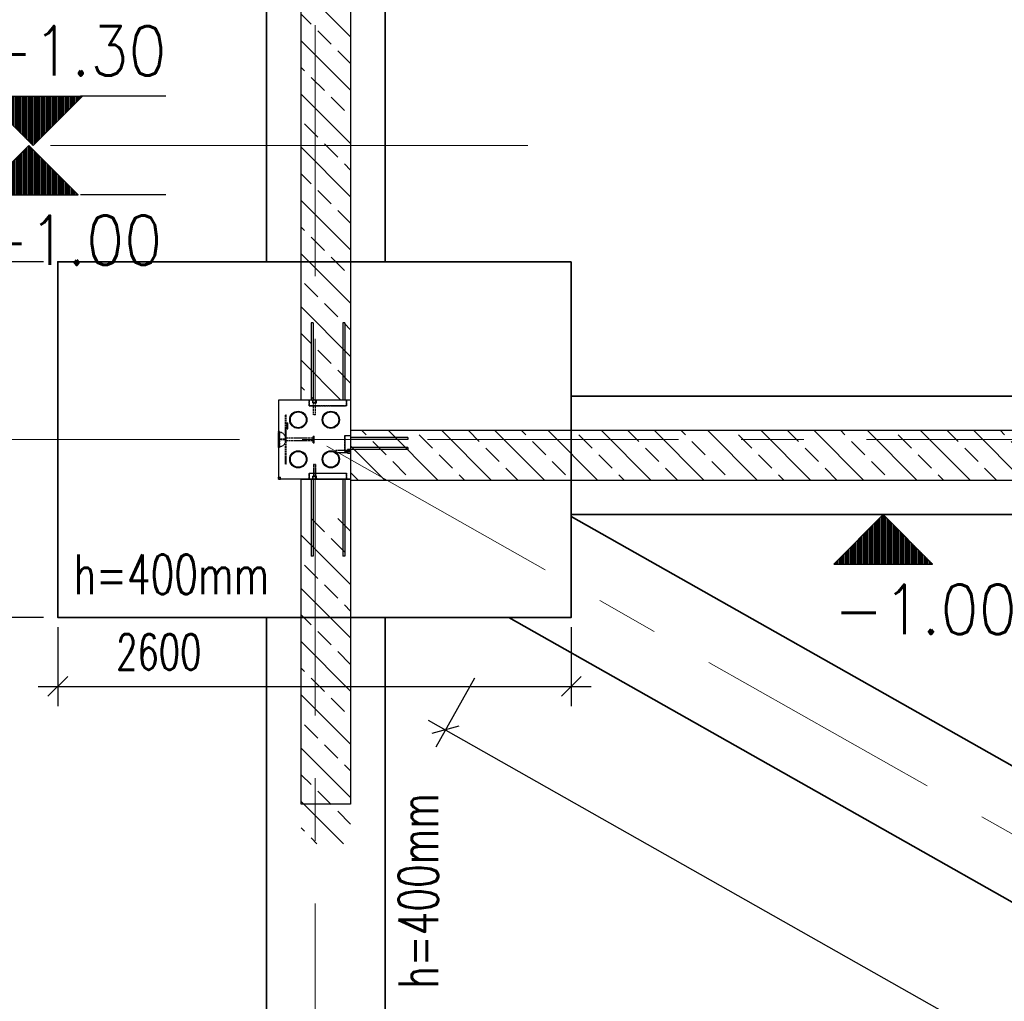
# Model space of a CAD drawing. Header units: millimetres. Extents: x 6071355 to 6728188, y -31956 to 56387.
# Tile 31 of 59: x 6083591 to 6088576, y 36840 to 41807. Entities that reach past the tile are written whole.
import ezdxf

# ---------------------------------------------------------------- set-up
doc = ezdxf.new("R2010")
doc.units = ezdxf.units.MM
doc.header["$MEASUREMENT"] = 0
doc.linetypes.add('DXK_LINE_DOT2', pattern=[3.9198, 1.9599, -1.9599])
doc.linetypes.add('Grid Line', pattern=[2222.5, 1270, -317.5, 317.5, -317.5])
doc.layers.add('A_wymiary', color=7, linetype='Continuous', lineweight=15, true_color=0x848484)
for name, color, linetype in [('BZ_kot', 7, 'Continuous'), ('BZ_MUR_FUND', 8, 'Continuous'), ('BZ_ŚCIANA.ŻELB', 5, 'Continuous'), ('ELEMENTY', 7, 'Continuous')]:
    doc.layers.add(name, color=color, linetype=linetype)
doc.layers.add('M_ŁAWY', color=3, linetype='Continuous', lineweight=35)
doc.layers.add('Standard 1350-A_01-RZUT PARTERU LUSTRO2_28_Nowe_MODO_A1_osie-1_Nr_pióra__7_Nr_pióra__7_Nr_pióra__7', color=7, linetype='Continuous', lineweight=18)
doc.styles.add('ROMANS', font='romans.shx', dxfattribs={"width": 0.8})
doc.styles.add('wymiar', font='romans.shx', dxfattribs={"width": 0.7})
doc.dimstyles.new('AB_100mm', dxfattribs={"dimscale": 100, "dimtxt": 1.8, "dimasz": 1, "dimexe": 1, "dimexo": 0, "dimtad": 1, "dimrnd": 1, "dimtxsty": 'wymiar', "dimblk": 'OBLIQUE', "dimcen": 2.5, "dimdle": 1, "dimclrd": 4, "dimclre": 4, "dimclrt": 3, "dimadec": 0, "dimazin": 0, "dimtfac": 1, "dimtix": 1, "dimtmove": 2, "dimatfit": 3, "dimfxl": 3, "dimfxlon": 1, "dimarcsym": 0})

# ---------------------------------------------------------------- blocks, each defined once
blk = doc.blocks.new('Part-86624973-72577 - 1482')
at = {"layer": 'ELEMENTY', "color": 2, "linetype": 'Continuous'}
for p, q in [((16570.1, 37355), (16570.1, 37720)), ((16570.1, 37720), (16970.1, 37720)), ((16970.1, 37355), (16970.1, 37720)), ((16570.1, 37355), (16970.1, 37355))]:
    blk.add_line(p, q, dxfattribs=at)
blk = doc.blocks.new('Part-86624973-73021 - 1482')
at = {"layer": 'ELEMENTY', "color": 1, "linetype": 'DXK_LINE_DOT2'}
for p, q in [((16970.1, 37720), (16960.1, 37720)), ((16960.1, 37720), (16960.1, 37710)), ((16970.1, 37710), (16960.1, 37710)), ((16970.1, 37720), (16970.1, 37710))]:
    blk.add_line(p, q, dxfattribs=at)
blk = doc.blocks.new('ReinforcementGroup-86624973-73029 - 1482')
at = {"layer": 'ELEMENTY', "color": 1, "linetype": 'Continuous'}
for p, q in [((16970.1, 37555), (17360.1, 37555)), ((16970.1, 37555), (17360.1, 37555)), ((16970.1, 37555), (17360.1, 37555)), ((16970.1, 37555), (17360.1, 37555)), ((16970.1, 37555), (17360.1, 37555)), ((16970.1, 37545), (17360.1, 37545)), ((16970.1, 37545), (17360.1, 37545)), ((16970.1, 37545), (17360.1, 37545)), ((16970.1, 37545), (17360.1, 37545)), ((16970.1, 37545), (17360.1, 37545)), ((17360.1, 37545), (17360.1, 37555)), ((17360.1, 37545), (17360.1, 37555)), ((17360.1, 37545), (17360.1, 37555)), ((17360.1, 37545), (17360.1, 37555)), ((17360.1, 37545), (17360.1, 37555)), ((16970.1, 37395), (17360.1, 37395)), ((16970.1, 37395), (17360.1, 37395)), ((16970.1, 37395), (17360.1, 37395)), ((16970.1, 37395), (17360.1, 37395)), ((16970.1, 37395), (17360.1, 37395)), ((17360.1, 37385), (17360.1, 37395)), ((17360.1, 37385), (17360.1, 37395)), ((17360.1, 37385), (17360.1, 37395)), ((17360.1, 37385), (17360.1, 37395)), ((17360.1, 37385), (17360.1, 37395)), ((16970.1, 37385), (17360.1, 37385)), ((16970.1, 37385), (17360.1, 37385)), ((16970.1, 37385), (17360.1, 37385)), ((16970.1, 37385), (17360.1, 37385)), ((16970.1, 37385), (17360.1, 37385))]:
    blk.add_line(p, q, dxfattribs=at)
blk = doc.blocks.new('Part-86624973-73024 - 1482')
at = {"layer": 'ELEMENTY', "color": 2, "linetype": 'Continuous'}
for p, q in [((16816.9, 37355), (16816.9, 37356)), ((16816.9, 37356), (16820.9, 37356)), ((16821.9, 37355), (16816.9, 37355)), ((16820.9, 37356), (16820.9, 37370)), ((16820.9, 37370), (16839.4, 37370)), ((16838.4, 37369), (16821.9, 37369)), ((16821.9, 37369), (16821.9, 37355)), ((16838.4, 37355), (16838.4, 37369)), ((16838.4, 37355), (16843.4, 37355)), ((16839.4, 37370), (16839.4, 37356)), ((16839.4, 37356), (16843.4, 37356)), ((16843.4, 37355), (16843.4, 37356))]:
    blk.add_line(p, q, dxfattribs=at)
blk = doc.blocks.new('Part-86624973-72886 - 1482')
at = {"layer": 'ELEMENTY', "color": 2, "linetype": 'Continuous'}
for radius, start, end in [(43.5, 22.5, 202.5), (40, 337.5, 157.5), (43.5, 202.5, 22.5), (40, 157.5, 337.5)]:
    blk.add_arc((16670.1, 37455), radius, start, end, dxfattribs=at)
blk = doc.blocks.new('Part-86624973-73032 - 1482')
at = {"layer": 'ELEMENTY', "color": 2, "linetype": 'Continuous'}
for p, q in [((16955.1, 37528.3), (16955.1, 37546.8)), ((16955.1, 37546.8), (16969.1, 37546.8)), ((16970.1, 37545.8), (16956.1, 37545.8)), ((16956.1, 37545.8), (16956.1, 37529.3)), ((16970.1, 37550.8), (16969.1, 37550.8)), ((16969.1, 37550.8), (16969.1, 37546.8)), ((16970.1, 37550.8), (16970.1, 37545.8)), ((16969.1, 37528.3), (16955.1, 37528.3)), ((16956.1, 37529.3), (16970.1, 37529.3)), ((16969.1, 37524.3), (16969.1, 37528.3)), ((16970.1, 37524.3), (16969.1, 37524.3)), ((16970.1, 37529.3), (16970.1, 37524.3))]:
    blk.add_line(p, q, dxfattribs=at)
blk = doc.blocks.new('Part-86624973-73028 - 1482')
at = {"layer": 'ELEMENTY', "color": 1, "linetype": 'DXK_LINE_DOT2'}
for p, q in [((16940.1, 37565), (16940.1, 37375)), ((16970.1, 37565), (16940.1, 37565)), ((16941.1, 37376), (16941.1, 37564)), ((16941.1, 37564), (16970.1, 37564)), ((16970.1, 37564), (16970.1, 37565)), ((16940.1, 37375), (16970.1, 37375)), ((16970.1, 37376), (16941.1, 37376)), ((16970.1, 37375), (16970.1, 37376))]:
    blk.add_line(p, q, dxfattribs=at)
blk = doc.blocks.new('Part-86624973-72885 - 1482')
at = {"layer": 'ELEMENTY', "color": 2, "linetype": 'Continuous'}
for radius, start, end in [(43.5, 22.5, 202.5), (40, 337.5, 157.5), (43.5, 202.5, 22.5), (40, 157.5, 337.5)]:
    blk.add_arc((16870.1, 37455), radius, start, end, dxfattribs=at)
blk = doc.blocks.new('Part-86624973-73022 - 1482')
at = {"layer": 'ELEMENTY', "color": 1, "linetype": 'DXK_LINE_DOT2'}
for p, q in [((16830.1, 37385), (16750.1, 37385)), ((16750.1, 37385), (16750.1, 37355)), ((16750.1, 37355), (16751.1, 37355)), ((16751.1, 37355), (16751.1, 37384)), ((16751.1, 37384), (16829.1, 37384)), ((16829.1, 37384), (16829.1, 37355)), ((16829.1, 37355), (16830.1, 37355)), ((16830.1, 37355), (16830.1, 37385))]:
    blk.add_line(p, q, dxfattribs=at)
blk = doc.blocks.new('Part-86624973-72887 - 1482')
at = {"layer": 'ELEMENTY', "color": 2, "linetype": 'Continuous'}
for radius, start, end in [(43.5, 22.5, 202.5), (40, 337.5, 157.5), (43.5, 202.5, 22.5), (40, 157.5, 337.5)]:
    blk.add_arc((16670.1, 37620), radius, start, end, dxfattribs=at)
blk = doc.blocks.new('Part-86624973-72888 - 1482')
at = {"layer": 'ELEMENTY', "color": 2, "linetype": 'Continuous'}
for radius, start, end in [(43.5, 22.5, 202.5), (40, 337.5, 157.5), (43.5, 202.5, 22.5), (40, 157.5, 337.5)]:
    blk.add_arc((16870.1, 37620), radius, start, end, dxfattribs=at)
blk = doc.blocks.new('Part-86624973-73026 - 1482')
at = {"layer": 'ELEMENTY', "color": 1, "linetype": 'DXK_LINE_DOT2'}
for p, q in [((16835.6, 37430), (16824.6, 37430)), ((16824.6, 37430), (16824.6, 37370)), ((16835.6, 37430), (16835.6, 37370)), ((16835.6, 37370), (16824.6, 37370))]:
    blk.add_line(p, q, dxfattribs=at)
blk = doc.blocks.new('Part-86624973-73036 - 1482')
at = {"layer": 'ELEMENTY', "color": 2, "linetype": 'Continuous'}
for p, q in [((16570.1, 37545.8), (16570.1, 37550.8)), ((16570.1, 37550.8), (16571.1, 37550.8)), ((16584.1, 37545.8), (16570.1, 37545.8)), ((16571.1, 37550.8), (16571.1, 37546.8)), ((16571.1, 37546.8), (16585.1, 37546.8)), ((16584.1, 37529.3), (16584.1, 37545.8)), ((16585.1, 37546.8), (16585.1, 37528.3)), ((16570.1, 37524.3), (16570.1, 37529.3)), ((16570.1, 37529.3), (16584.1, 37529.3)), ((16571.1, 37524.3), (16570.1, 37524.3)), ((16585.1, 37528.3), (16571.1, 37528.3)), ((16571.1, 37524.3), (16571.1, 37528.3))]:
    blk.add_line(p, q, dxfattribs=at)
blk = doc.blocks.new('Part-86624973-73034 - 1482')
at = {"layer": 'ELEMENTY', "color": 1, "linetype": 'DXK_LINE_DOT2'}
for p, q in [((16895.1, 37543), (16895.1, 37532)), ((16895.1, 37543), (16955.1, 37543)), ((16955.1, 37543), (16955.1, 37532)), ((16895.1, 37532), (16955.1, 37532))]:
    blk.add_line(p, q, dxfattribs=at)
blk = doc.blocks.new('Part-86624973-73038 - 1482')
at = {"layer": 'ELEMENTY', "color": 1, "linetype": 'DXK_LINE_DOT2'}
for p, q in [((16645.1, 37543), (16585.1, 37543)), ((16585.1, 37532), (16585.1, 37543)), ((16645.1, 37532), (16645.1, 37543)), ((16645.1, 37532), (16585.1, 37532))]:
    blk.add_line(p, q, dxfattribs=at)
blk = doc.blocks.new('Part-86624973-73020 - 1482')
at = {"layer": 'ELEMENTY', "color": 1, "linetype": 'DXK_LINE_DOT2'}
for p, q in [((16732.9, 37712.4), (16732.1, 37720)), ((16808.1, 37720), (16732.1, 37720)), ((16735.3, 37704.8), (16732.9, 37712.4)), ((16734.7, 37712.4), (16734, 37720)), ((16739.7, 37697.2), (16735.3, 37704.8)), ((16740, 37712.4), (16739.4, 37720)), ((16747.3, 37689.6), (16739.7, 37697.2)), ((16747.3, 37689.6), (16753.6, 37685.8)), ((16748.3, 37712.4), (16747.8, 37720)), ((16758.6, 37712.4), (16758.4, 37720)), ((16770.1, 37712.4), (16770.1, 37720)), ((16781.7, 37712.4), (16781.9, 37720)), ((16786.7, 37685.8), (16792.9, 37689.6)), ((16792, 37712.4), (16792.5, 37720)), ((16792.9, 37689.6), (16800.5, 37697.2)), ((16800.3, 37712.4), (16800.9, 37720)), ((16800.5, 37697.2), (16805, 37704.8)), ((16805, 37704.8), (16807.4, 37712.4)), ((16805.6, 37712.4), (16806.3, 37720)), ((16807.4, 37712.4), (16808.1, 37720)), ((16753.6, 37685.8), (16759.5, 37683.5)), ((16759.5, 37683.5), (16763.1, 37682.9)), ((16763.1, 37545), (16763.1, 37682.9)), ((16777.1, 37682.9), (16780.8, 37683.5)), ((16777.1, 37545), (16777.1, 37682.9)), ((16780.8, 37683.5), (16786.7, 37685.8)), ((16787.6, 37545), (16752.6, 37545)), ((16752.6, 37545), (16752.6, 37539)), ((16786.6, 37539), (16752.6, 37539)), ((16787.4, 37539), (16786.6, 37539)), ((16787.6, 37539), (16787.4, 37539)), ((16787.6, 37545), (16787.6, 37539))]:
    blk.add_line(p, q, dxfattribs=at)
blk = doc.blocks.new('ReinforcementGroup-86624973-73023 - 1482')
at = {"layer": 'ELEMENTY', "color": 1, "linetype": 'Continuous'}
for p, q in [((16760.1, 37065), (16760.1, 37355)), ((16760.1, 37065), (16760.1, 37355)), ((16760.1, 37065), (16760.1, 37355)), ((16760.1, 37065), (16760.1, 37355)), ((16760.1, 37065), (16760.1, 37355)), ((16770.1, 37065), (16770.1, 37355)), ((16770.1, 37065), (16770.1, 37355)), ((16770.1, 37065), (16770.1, 37355)), ((16770.1, 37065), (16770.1, 37355)), ((16770.1, 37065), (16770.1, 37355)), ((16810.1, 37065), (16810.1, 37355)), ((16810.1, 37065), (16810.1, 37355)), ((16810.1, 37065), (16810.1, 37355)), ((16810.1, 37065), (16810.1, 37355)), ((16810.1, 37065), (16810.1, 37355)), ((16820.1, 37065), (16820.1, 37355)), ((16820.1, 37065), (16820.1, 37355)), ((16820.1, 37065), (16820.1, 37355)), ((16820.1, 37065), (16820.1, 37355)), ((16820.1, 37065), (16820.1, 37355)), ((16760.1, 37065), (16770.1, 37065)), ((16760.1, 37065), (16770.1, 37065)), ((16760.1, 37065), (16770.1, 37065)), ((16760.1, 37065), (16770.1, 37065)), ((16760.1, 37065), (16770.1, 37065)), ((16810.1, 37065), (16820.1, 37065)), ((16810.1, 37065), (16820.1, 37065)), ((16810.1, 37065), (16820.1, 37065)), ((16810.1, 37065), (16820.1, 37065)), ((16810.1, 37065), (16820.1, 37065))]:
    blk.add_line(p, q, dxfattribs=at)
blk = doc.blocks.new('Part-86624973-73025 - 1482')
at = {"layer": 'ELEMENTY', "color": 1, "linetype": 'DXK_LINE_DOT2'}
for p, q in [((16835.6, 37430), (16824.6, 37430)), ((16824.6, 37430), (16824.6, 37370)), ((16835.6, 37430), (16835.6, 37370)), ((16835.6, 37370), (16824.6, 37370))]:
    blk.add_line(p, q, dxfattribs=at)
blk = doc.blocks.new('Part-86624973-73027 - 1482')
at = {"layer": 'ELEMENTY', "color": 1, "linetype": 'DXK_LINE_DOT2'}
for p, q in [((16835.6, 37430), (16824.6, 37430)), ((16824.6, 37430), (16824.6, 37370)), ((16835.6, 37430), (16835.6, 37370)), ((16835.6, 37370), (16824.6, 37370))]:
    blk.add_line(p, q, dxfattribs=at)
blk = doc.blocks.new('Part-86624973-73030 - 1482')
at = {"layer": 'ELEMENTY', "color": 1, "linetype": 'DXK_LINE_DOT2'}
for p, q in [((16600.1, 37565), (16570.1, 37565)), ((16570.1, 37565), (16570.1, 37564)), ((16570.1, 37564), (16599.1, 37564)), ((16599.1, 37564), (16599.1, 37376)), ((16600.1, 37375), (16600.1, 37565)), ((16599.1, 37376), (16570.1, 37376)), ((16570.1, 37376), (16570.1, 37375)), ((16570.1, 37375), (16600.1, 37375))]:
    blk.add_line(p, q, dxfattribs=at)
blk = doc.blocks.new('ReinforcementGroup-86624973-73031 - 1482')
at = {"layer": 'ELEMENTY', "color": 1, "linetype": 'Continuous'}
for p, q in [((16180.1, 37545), (16180.1, 37555)), ((16180.1, 37555), (16570.1, 37555)), ((16180.1, 37545), (16180.1, 37555)), ((16180.1, 37555), (16570.1, 37555)), ((16180.1, 37545), (16180.1, 37555)), ((16180.1, 37555), (16570.1, 37555)), ((16180.1, 37545), (16180.1, 37555)), ((16180.1, 37555), (16570.1, 37555)), ((16180.1, 37545), (16180.1, 37555)), ((16180.1, 37555), (16570.1, 37555)), ((16180.1, 37545), (16570.1, 37545)), ((16180.1, 37545), (16570.1, 37545)), ((16180.1, 37545), (16570.1, 37545)), ((16180.1, 37545), (16570.1, 37545)), ((16180.1, 37545), (16570.1, 37545)), ((16180.1, 37385), (16180.1, 37395)), ((16180.1, 37395), (16570.1, 37395)), ((16180.1, 37385), (16180.1, 37395)), ((16180.1, 37395), (16570.1, 37395)), ((16180.1, 37385), (16180.1, 37395)), ((16180.1, 37395), (16570.1, 37395)), ((16180.1, 37385), (16180.1, 37395)), ((16180.1, 37395), (16570.1, 37395)), ((16180.1, 37385), (16180.1, 37395)), ((16180.1, 37395), (16570.1, 37395)), ((16180.1, 37385), (16570.1, 37385)), ((16180.1, 37385), (16570.1, 37385)), ((16180.1, 37385), (16570.1, 37385)), ((16180.1, 37385), (16570.1, 37385)), ((16180.1, 37385), (16570.1, 37385))]:
    blk.add_line(p, q, dxfattribs=at)
blk = doc.blocks.new('Part-86624973-73033 - 1482')
at = {"layer": 'ELEMENTY', "color": 1, "linetype": 'DXK_LINE_DOT2'}
for p, q in [((16895.1, 37543), (16895.1, 37532)), ((16895.1, 37543), (16955.1, 37543)), ((16955.1, 37543), (16955.1, 37532)), ((16895.1, 37532), (16955.1, 37532))]:
    blk.add_line(p, q, dxfattribs=at)
blk = doc.blocks.new('Part-86624973-73035 - 1482')
at = {"layer": 'ELEMENTY', "color": 1, "linetype": 'DXK_LINE_DOT2'}
for p, q in [((16895.1, 37543), (16895.1, 37532)), ((16895.1, 37543), (16955.1, 37543)), ((16955.1, 37543), (16955.1, 37532)), ((16895.1, 37532), (16955.1, 37532))]:
    blk.add_line(p, q, dxfattribs=at)
blk = doc.blocks.new('Part-86624973-73037 - 1482')
at = {"layer": 'ELEMENTY', "color": 1, "linetype": 'DXK_LINE_DOT2'}
for p, q in [((16645.1, 37543), (16585.1, 37543)), ((16585.1, 37532), (16585.1, 37543)), ((16645.1, 37532), (16645.1, 37543)), ((16645.1, 37532), (16585.1, 37532))]:
    blk.add_line(p, q, dxfattribs=at)
blk = doc.blocks.new('Part-86624973-73039 - 1482')
at = {"layer": 'ELEMENTY', "color": 1, "linetype": 'DXK_LINE_DOT2'}
for p, q in [((16645.1, 37543), (16585.1, 37543)), ((16585.1, 37532), (16585.1, 37543)), ((16645.1, 37532), (16645.1, 37543)), ((16645.1, 37532), (16585.1, 37532))]:
    blk.add_line(p, q, dxfattribs=at)
blk = doc.blocks.new('Part-86624973-73040 - 1482')
at = {"layer": 'ELEMENTY', "color": 1, "linetype": 'DXK_LINE_DOT2'}
for p, q in [((16810.1, 37720), (16730.1, 37720)), ((16730.1, 37715), (16730.1, 37720)), ((16810.1, 37715), (16730.1, 37715)), ((16810.1, 37715), (16810.1, 37720))]:
    blk.add_line(p, q, dxfattribs=at)
blk = doc.blocks.new('Part-86624973-73041 - 1482')
at = {"layer": 'ELEMENTY', "color": 1, "linetype": 'DXK_LINE_DOT2'}
for p, q in [((16768.1, 37685), (16768.1, 37715)), ((16768.1, 37715), (16772.1, 37715)), ((16772.1, 37685), (16772.1, 37715)), ((16768.1, 37685), (16772.1, 37685))]:
    blk.add_line(p, q, dxfattribs=at)
blk = doc.blocks.new('Part-86624973-73042 - 1482')
at = {"layer": 'ELEMENTY', "color": 1, "linetype": 'DXK_LINE_DOT2'}
for p, q in [((16895.1, 37685), (16645.1, 37685)), ((16645.1, 37681), (16645.1, 37685)), ((16895.1, 37681), (16645.1, 37681)), ((16895.1, 37681), (16895.1, 37685))]:
    blk.add_line(p, q, dxfattribs=at)
blk = doc.blocks.new('Part-86624973-73043 - 1482')
at = {"layer": 'ELEMENTY', "color": 2, "linetype": 'Continuous'}
for p, q in [((16715.1, 37676), (16685.1, 37676)), ((16685.1, 37676), (16685.1, 37672)), ((16715.1, 37672), (16685.1, 37672)), ((16715.1, 37676), (16715.1, 37672))]:
    blk.add_line(p, q, dxfattribs=at)
blk = doc.blocks.new('*X8950')
at = {"color": 0}
for p, q in [((-40, 242.79), (-40, 243.47)), ((-39, 241.79), (-39, 243.47)), ((-38, 240.79), (-38, 243.47)), ((-37, 239.79), (-37, 243.47)), ((-36, 238.79), (-36, 243.47)), ((-35, 237.79), (-35, 243.47)), ((-34, 236.79), (-34, 243.47)), ((-33, 235.79), (-33, 243.47)), ((-32, 234.79), (-32, 243.47)), ((-31, 233.79), (-31, 243.47)), ((-30, 232.79), (-30, 243.47)), ((-29, 231.79), (-29, 243.47)), ((-28, 230.79), (-28, 243.47)), ((-27, 229.79), (-27, 243.47)), ((-26, 228.79), (-26, 243.47)), ((-25, 227.79), (-25, 243.47)), ((-24, 226.79), (-24, 243.47)), ((-23, 225.79), (-23, 243.47)), ((-22, 224.79), (-22, 243.47)), ((-21, 223.79), (-21, 243.47)), ((-20, 222.79), (-20, 243.47)), ((-19, 221.79), (-19, 243.47)), ((-18, 220.79), (-18, 243.47)), ((-17, 219.79), (-17, 243.47)), ((-16, 218.79), (-16, 243.47)), ((-15, 217.79), (-15, 243.47)), ((-14, 216.79), (-14, 243.47)), ((-13, 215.79), (-13, 243.47)), ((-12, 214.79), (-12, 243.47)), ((-11, 213.79), (-11, 243.47)), ((-10, 212.79), (-10, 243.47)), ((-9, 211.79), (-9, 243.47)), ((-8, 210.79), (-8, 243.47)), ((-7, 209.79), (-7, 243.47)), ((-6, 208.79), (-6, 243.47)), ((-5, 209.16), (-5, 243.47)), ((-4, 210.16), (-4, 243.47)), ((-3, 211.16), (-3, 243.47)), ((-2, 212.16), (-2, 243.47)), ((-1, 213.16), (-1, 243.47)), ((0, 214.16), (0, 243.47)), ((1, 215.16), (1, 243.47)), ((2, 216.16), (2, 243.47)), ((3, 217.16), (3, 243.47)), ((4, 218.16), (4, 243.47)), ((5, 219.16), (5, 243.47)), ((6, 220.16), (6, 243.47)), ((7, 221.16), (7, 243.47)), ((8, 222.16), (8, 243.47)), ((9, 223.16), (9, 243.47)), ((10, 224.16), (10, 243.47)), ((11, 225.16), (11, 243.47)), ((12, 226.16), (12, 243.47)), ((13, 227.16), (13, 243.47)), ((14, 228.16), (14, 243.47)), ((15, 229.16), (15, 243.47)), ((16, 230.16), (16, 243.47)), ((17, 231.16), (17, 243.47)), ((18, 232.16), (18, 243.47)), ((19, 233.16), (19, 243.47)), ((20, 234.16), (20, 243.47)), ((21, 235.16), (21, 243.47)), ((22, 236.16), (22, 243.47)), ((23, 237.16), (23, 243.47)), ((24, 238.16), (24, 243.47)), ((25, 239.16), (25, 243.47)), ((26, 240.16), (26, 243.47)), ((27, 241.16), (27, 243.47)), ((28, 242.16), (28, 243.47)), ((29, 243.16), (29, 243.47))]:
    blk.add_line(p, q, dxfattribs=at)
blk = doc.blocks.new('EKOT2')
blk.add_lwpolyline([(-35, 35), (35, 35), (0, 0)], close=True)
blk.add_blockref('*X8950', (5.68, -208.47))
at = {"style": 'ROMANS', "width": 0.9}
blk.add_attdef('POZIOM', (-35, 49.57), '', height=35, dxfattribs=at)
blk = doc.blocks.new('_Oblique')
at = {"color": 0, "linetype": 'ByBlock', "lineweight": -2}
blk.add_line((-0.5, -0.5), (0.5, 0.5), dxfattribs=at)
blk = doc.blocks.new('*D12714')
at = {"layer": 'A_wymiary', "color": 4, "lineweight": -2}
for p, q in [((6082849, 44832.8), (6082849, 39582.8)), ((6083149, 44732.8), (6082749, 44732.8)), ((6083149, 39682.8), (6082749, 39682.8))]:
    blk.add_line(p, q, dxfattribs=at)
at = {"layer": 'Defpoints', "color": 0}
for p in [(6083201.4, 44732.8), (6082849, 39682.8), (6083783.9, 39682.8)]:
    blk.add_point(p, dxfattribs=at)
at = {"layer": 'A_wymiary', "color": 4, "lineweight": -2, "xscale": 100, "yscale": 100, "zscale": 100}
for p, rotation in [((6082849, 44732.8), 90), ((6082849, 39682.8), 270)]:
    blk.add_blockref('_Oblique', p, dxfattribs=dict(at, rotation=rotation))
at = {"layer": 'A_wymiary', "color": 3, "insert": (6082696.5, 42207.8), "char_height": 180, "attachment_point": 5, "rotation": 90, "style": 'wymiar'}
blk.add_mtext('5050', dxfattribs=at)
blk = doc.blocks.new('*D12715')
at = {"layer": 'A_wymiary', "color": 4, "lineweight": -2}
for p, q in [((6082849, 39782.8), (6082849, 33782.8)), ((6083149, 39682.8), (6082749, 39682.8)), ((6083149, 33882.8), (6082749, 33882.8))]:
    blk.add_line(p, q, dxfattribs=at)
at = {"layer": 'Defpoints', "color": 0}
for p in [(6083783.9, 39682.8), (6082849, 33882.8), (6083783.9, 33882.8)]:
    blk.add_point(p, dxfattribs=at)
at = {"layer": 'A_wymiary', "color": 4, "lineweight": -2, "xscale": 100, "yscale": 100, "zscale": 100}
for p, rotation in [((6082849, 39682.8), 90), ((6082849, 33882.8), 270)]:
    blk.add_blockref('_Oblique', p, dxfattribs=dict(at, rotation=rotation))
at = {"layer": 'A_wymiary', "color": 3, "insert": (6082696.5, 36782.8), "char_height": 180, "attachment_point": 5, "rotation": 90, "style": 'wymiar'}
blk.add_mtext('5800', dxfattribs=at)
blk = doc.blocks.new('*D12764')
at = {"layer": 'A_wymiary', "color": 4, "lineweight": -2}
for p, q in [((6081761.2, -27543.7), (6081761.2, 51867.8)), ((6082061.2, 51767.8), (6081661.2, 51767.8)), ((6082061.2, -27443.7), (6081661.2, -27443.7))]:
    blk.add_line(p, q, dxfattribs=at)
at = {"layer": 'Defpoints', "color": 0}
for p in [(6081761.2, 51767.8), (6084033.9, 51767.8), (6084841.4, -27443.7)]:
    blk.add_point(p, dxfattribs=at)
at = {"layer": 'A_wymiary', "color": 4, "lineweight": -2, "xscale": 100, "yscale": 100, "zscale": 100}
for p, rotation in [((6081761.2, 51767.8), 90), ((6081761.2, -27443.7), 270)]:
    blk.add_blockref('_Oblique', p, dxfattribs=dict(at, rotation=rotation))
at = {"layer": 'A_wymiary', "color": 3, "insert": (6081608.7, 12162), "char_height": 180, "attachment_point": 5, "rotation": 90, "style": 'wymiar'}
blk.add_mtext('79212', dxfattribs=at)
blk = doc.blocks.new('*D12789')
at = {"layer": 'A_wymiary', "color": 4, "lineweight": -2}
for p, q in [((6083411.7, 38682.8), (6083411.7, 40682.8)), ((6083711.7, 40582.8), (6083311.7, 40582.8)), ((6083711.7, 38782.8), (6083311.7, 38782.8))]:
    blk.add_line(p, q, dxfattribs=at)
at = {"layer": 'Defpoints', "color": 0}
for p in [(6083411.7, 40582.8), (6083783.9, 40582.8), (6083783.9, 38782.8)]:
    blk.add_point(p, dxfattribs=at)
at = {"layer": 'A_wymiary', "color": 4, "lineweight": -2, "xscale": 100, "yscale": 100, "zscale": 100}
for p, rotation in [((6083411.7, 40582.8), 90), ((6083411.7, 38782.8), 270)]:
    blk.add_blockref('_Oblique', p, dxfattribs=dict(at, rotation=rotation))
at = {"layer": 'A_wymiary', "color": 3, "insert": (6083259.2, 39682.8), "char_height": 180, "attachment_point": 5, "rotation": 90, "style": 'wymiar'}
blk.add_mtext('1800', dxfattribs=at)
blk = doc.blocks.new('*D12790')
at = {"layer": 'A_wymiary', "color": 4, "lineweight": -2}
for p, q in [((6083783.9, 38733.7), (6083783.9, 38333.7)), ((6086383.9, 38733.7), (6086383.9, 38333.7)), ((6083683.9, 38433.7), (6086483.9, 38433.7))]:
    blk.add_line(p, q, dxfattribs=at)
at = {"layer": 'Defpoints', "color": 0}
for p in [(6083783.9, 40582.8), (6086383.9, 40582.8), (6086383.9, 38433.7)]:
    blk.add_point(p, dxfattribs=at)
at = {"layer": 'A_wymiary', "color": 4, "lineweight": -2, "xscale": 100, "yscale": 100, "zscale": 100, "rotation": 180}
blk.add_blockref('_Oblique', (6083783.9, 38433.7), dxfattribs=at)
at = {"layer": 'A_wymiary', "color": 4, "lineweight": -2, "xscale": 100, "yscale": 100, "zscale": 100}
blk.add_blockref('_Oblique', (6086383.9, 38433.7), dxfattribs=at)
at = {"layer": 'A_wymiary', "color": 3, "insert": (6084295, 38608.4), "char_height": 180, "attachment_point": 5, "style": 'wymiar'}
blk.add_mtext('2600', dxfattribs=at)
blk = doc.blocks.new('*D12880')
at = {"layer": 'A_wymiary', "color": 4, "lineweight": -2}
for p, q in [((6085894.2, 38474.9), (6085697.3, 38126.8)), ((6085659.5, 38263), (6104161.6, 27798.6)), ((6104222.2, 28109), (6104025.3, 27760.8))]:
    blk.add_line(p, q, dxfattribs=at)
at = {"layer": 'Defpoints', "color": 0}
for p in [(6086068.3, 38782.8), (6104396.4, 28416.9), (6104074.6, 27847.9)]:
    blk.add_point(p, dxfattribs=at)
at = {"layer": 'A_wymiary', "color": 4, "lineweight": -2, "xscale": 100, "yscale": 100, "zscale": 100}
for p, rotation in [((6085746.5, 38213.8), 150.5084647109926), ((6104074.6, 27847.9), 330.5084647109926)]:
    blk.add_blockref('_Oblique', p, dxfattribs=dict(at, rotation=rotation))
at = {"layer": 'A_wymiary', "color": 3, "insert": (6094985.6, 33163.6), "char_height": 180, "attachment_point": 5, "rotation": 330.5085, "style": 'wymiar'}
blk.add_mtext('21056', dxfattribs=at)

msp = doc.modelspace()

# ---------------------------------------------------------------- hatches: boundary and pattern name
at = {"layer": 'BZ_MUR_FUND', "transparency": 33554687}
h = msp.add_hatch(dxfattribs=at)
h.set_pattern_fill('ANSI33', color=256, scale=30, angle=270, style=0)
h.set_pattern_definition([(315, (6183804.4, 36127.38), (134.70384, 134.70384), []), (315, (6183804.4, 35992.68), (134.70384, 134.70384), [95.25, -47.625])])
h.paths.add_polyline_path([(6085016.364, 39882.805), (6085016.364, 44517.833), (6085266.364, 44517.833), (6085266.364, 39882.805)])
h = msp.add_hatch(dxfattribs=at)
h.set_pattern_fill('ANSI33', color=256, scale=30, angle=270, style=0)
h.set_pattern_definition([(315, (6342561.6, 285877.98), (134.70384, 134.70384), []), (315, (6342561.6, 285743.27), (134.70384, 134.70384), [95.25, -47.625])])
h.paths.add_polyline_path([(6085266.364, 39727.805), (6085266.364, 39477.838), (6090426.364, 39477.838), (6090426.364, 39727.805)])
h = msp.add_hatch(dxfattribs=at)
h.set_pattern_fill('ANSI33', color=256, scale=30, angle=270, style=0)
h.set_pattern_definition([(315, (6183804.4, 33895.37), (134.70384, 134.70384), []), (315, (6183804.4, 33760.67), (134.70384, 134.70384), [95.25, -47.625])])
h.paths.add_polyline_path([(6085266.504, 37637.805), (6085016.364, 37637.805), (6085016.364, 39282.805), (6085266.366, 39282.805)])

# ---------------------------------------------------------------- linework, layer by layer
at = {"layer": 'BZ_kot'}
for points in [[(6084331.373, 41420.525), (6083899.23, 41420.525)], [(6084331.373, 40920.525), (6083899.23, 40920.525)]]:
    msp.add_lwpolyline(points, dxfattribs=at)
at = {"layer": 'BZ_MUR_FUND', "transparency": 33554687}
for points in [[(6085266.364, 44517.833), (6085266.364, 39882.805), (6085016.364, 39882.805), (6085016.364, 44517.833)], [(6085266.364, 39727.805), (6085266.364, 39477.838), (6090426.364, 39477.838), (6090426.364, 39727.805)], [(6085266.366, 39482.805), (6085266.364, 37837.805), (6085016.364, 37837.805), (6085016.364, 39482.805)]]:
    msp.add_lwpolyline(points, close=True, dxfattribs=at)
at = {"layer": 'BZ_ŚCIANA.ŻELB', "lineweight": 0}
msp.add_line((6083747.263, 41170.525), (6086163.005, 41170.525), dxfattribs=at)
at = {"layer": 'M_ŁAWY', "color": 4}
for p, q in [((6084841.357, 40582.805), (6084841.357, 43817.833)), ((6085441.364, 40582.805), (6085441.364, 43817.833)), ((6104614.512, 28982.805), (6086383.866, 39293.654)), ((6084841.357, 34782.805), (6084841.357, 38782.805)), ((6085441.364, 34782.805), (6085441.364, 38782.805)), ((6104396.364, 28416.869), (6086068.317, 38782.805))]:
    msp.add_line(p, q, dxfattribs=at)
for points in [[(6086383.866, 40582.805), (6083783.866, 40582.805), (6083783.866, 38782.805), (6086383.866, 38782.805), (6086383.866, 40582.805)], [(6086383.866, 39902.805), (6089626.364, 39902.805)], [(6086383.866, 39302.805), (6089626.364, 39302.805)]]:
    msp.add_lwpolyline(points, dxfattribs=at)
at = {"layer": 'Standard 1350-A_01-RZUT PARTERU LUSTRO2_28_Nowe_MODO_A1_osie-1_Nr_pióra__7_Nr_pióra__7_Nr_pióra__7', "color": 7, "linetype": 'Grid Line', "lineweight": 18}
for p, q in [((6085086.364, 55114.428), (6085086.364, -31556.201)), ((6124708.5, 39682.834), (6079489.176, 39682.834)), ((6105596.364, 28082.834), (6085086.364, 39682.834))]:
    msp.add_line(p, q, dxfattribs=at)

# ---------------------------------------------------------------- block references
at = {"xscale": -1, "rotation": 89.99999999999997}
for name in ['ReinforcementGroup-86624973-73031 - 1482', 'Part-86624973-72577 - 1482', 'Part-86624973-73030 - 1482', 'Part-86624973-73036 - 1482', 'Part-86624973-72887 - 1482', 'Part-86624973-73038 - 1482', 'Part-86624973-73037 - 1482', 'Part-86624973-73039 - 1482', 'Part-86624973-72886 - 1482', 'Part-86624973-73042 - 1482', 'Part-86624973-73043 - 1482', 'Part-86624973-73040 - 1482', 'Part-86624973-73020 - 1482', 'Part-86624973-73041 - 1482', 'Part-86624973-73022 - 1482', 'ReinforcementGroup-86624973-73023 - 1482', 'Part-86624973-72888 - 1482', 'Part-86624973-72885 - 1482', 'Part-86624973-73024 - 1482', 'Part-86624973-73026 - 1482', 'Part-86624973-73025 - 1482', 'Part-86624973-73027 - 1482', 'Part-86624973-73034 - 1482', 'Part-86624973-73033 - 1482', 'Part-86624973-73035 - 1482', 'Part-86624973-73021 - 1482', 'Part-86624973-73028 - 1482', 'ReinforcementGroup-86624973-73029 - 1482', 'Part-86624973-73032 - 1482']:
    msp.add_blockref(name, (6122621.38, 56452.981), dxfattribs=at)
at = {"layer": 'BZ_kot', "xscale": 7.142857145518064, "yscale": 7.142857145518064, "zscale": 7.142857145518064}
msp.add_blockref('EKOT2', (6083658.64, 41170.525), dxfattribs=at).add_auto_attribs({'POZIOM': '-1.30'})
at = {"layer": 'BZ_kot'}
ref = msp.add_blockref('EKOT2', (6083637.211, 41170.525), dxfattribs=dict(at, xscale=-7.142857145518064, yscale=7.142857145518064, zscale=7.142857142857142, rotation=180))
ref.add_attrib('POZIOM', '-1.00', (6083387.211, 40566.419), dxfattribs={"layer": '0', "height": 250, "style": 'ROMANS', "width": 0.9})
ref = msp.add_blockref('EKOT2', (6087963.196, 39302.805), dxfattribs=dict(at, xscale=-7.142857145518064, yscale=7.142857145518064, zscale=7.142857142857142, rotation=180))
ref.add_attrib('POZIOM', '-1.00', (6087713.196, 38698.699), dxfattribs={"layer": '0', "height": 250, "style": 'ROMANS', "width": 0.9})

# ---------------------------------------------------------------- texts
at = {"layer": 'A_wymiary', "color": 3, "style": 'wymiar', "width": 0.7}
msp.add_text('h=400mm', height=200, dxfattribs=at).set_placement((6083864.089, 38900.881))
msp.add_text('h=400mm', height=200, rotation=90, dxfattribs=at).set_placement((6085709.664, 36904.018))

# ---------------------------------------------------------------- dimensions: what is measured, and where the dimension line sits
at = {"layer": 'A_wymiary'}
dim = msp.add_linear_dim(base=(6081761.199, 51767.834), p1=(6084841.357, -27443.748), p2=(6084033.942, 51767.834), angle=90, dimstyle='AB_100mm', override={"dimpost": '', "dimtxsty": 'wymiar'}, dxfattribs=at)
dim.commit()
dim.dimension.update_dxf_attribs({"geometry": '*D12764', "text_midpoint": (6081608.699, 12162.043)})
for base, p1, p2, picture, middle in [((6082848.957, 39682.834), (6083201.434, 44732.834), (6083783.866, 39682.834), '*D12714', (6082696.457, 42207.834)), ((6083411.674, 40582.805), (6083783.866, 38782.805), (6083783.866, 40582.805), '*D12789', (6083259.174, 39682.805)), ((6082848.957, 33882.834), (6083783.866, 39682.834), (6083783.866, 33882.834), '*D12715', (6082696.457, 36782.834))]:
    dim = msp.add_linear_dim(base=base, p1=p1, p2=p2, angle=90, dimstyle='AB_100mm', dxfattribs=at)
    dim.commit()
    dim.dimension.update_dxf_attribs({"geometry": picture, "text_midpoint": middle})
dim = msp.add_linear_dim(base=(6086383.866, 38433.744), p1=(6083783.866, 40582.805), p2=(6086383.866, 40582.805), dimstyle='AB_100mm', dxfattribs=at)
dim.commit()
dim.dimension.update_dxf_attribs({"geometry": '*D12790', "text_midpoint": (6084295.046, 38608.387), "dimtype": 160})
dim = msp.add_aligned_dim(p1=(6086068.317, 38782.805), p2=(6104396.364, 28416.869), distance=-653.695, dimstyle='AB_100mm', dxfattribs=at)
dim.commit()
dim.dimension.update_dxf_attribs({"geometry": '*D12880', "text_midpoint": (6094985.605, 33163.583)})

doc.saveas('drawing.dxf')
